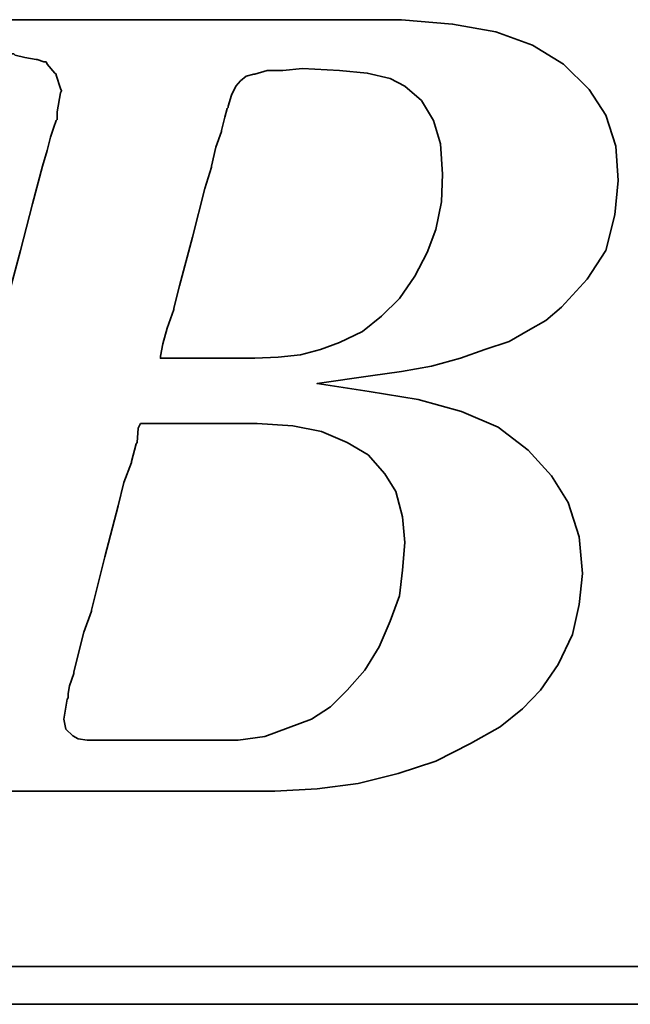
# Model space of a CAD drawing. Extents: x 1014 to 1334, y 100 to 294.
# Tile 31 of 50: x 1283.02 to 1285.87, y 186.84 to 191.44. Entities that reach past the tile are written whole.
import ezdxf

# ---------------------------------------------------------------- set-up
doc = ezdxf.new("R2010")
doc.units = 0
doc.header["$MEASUREMENT"] = 0
doc.layers.add('DIM', color=4, linetype='CONTINUOUS')
doc.layers.add('layer 1', color=7, linetype='CONTINUOUS')

# ---------------------------------------------------------------- blocks, each defined once
blk = doc.blocks.new('TBI MOTION logo(完整正式版)')
at = {"layer": 'layer 1', "color": 22, "lineweight": 35}
for points, knots in [([(-64.65375, -6.86375), (-64.65375, -6.86375), (-64.84375, -7.29625), (-64.84375, -7.29625), (-64.84375, -7.29625), (-64.84375, -7.29625), (-64.86875, -7.34375), (-64.86875, -7.34375), (-64.86875, -7.34375), (-64.86875, -7.34375), (-64.86875, -7.36875), (-64.86875, -7.36875), (-64.86875, -7.36875), (-64.86875, -7.36875), (-65.15375, -7.65375), (-65.15375, -7.65375), (-65.15375, -7.65375), (-65.15375, -7.65375), (-65.17875, -7.65375), (-65.17875, -7.65375), (-65.17875, -7.65375), (-65.17875, -7.65375), (-65.20375, -7.67875), (-65.20375, -7.67875), (-65.20375, -7.67875), (-65.20375, -7.67875), (-65.58875, -7.87125), (-65.58875, -7.87125), (-65.58875, -7.87125), (-65.58875, -7.87125), (-65.63375, -7.87125), (-65.63375, -7.87125), (-65.63375, -7.87125), (-65.63375, -7.87125), (-65.65875, -7.89375), (-65.65875, -7.89375), (-65.65875, -7.89375), (-65.65875, -7.89375), (-66.09375, -7.94375), (-66.09375, -7.94375), (-66.09375, -7.94375), (-66.09375, -7.94375), (-66.11375, -7.94375), (-66.11375, -7.94375), (-66.11375, -7.94375), (-66.11375, -7.94375), (-66.16375, -7.94375), (-66.16375, -7.94375), (-66.16375, -7.94375), (-66.16375, -7.94375), (-66.30875, -7.94375), (-66.30875, -7.94375), (-66.30875, -7.94375), (-66.30875, -7.94375), (-66.69375, -7.94375), (-66.69375, -7.94375), (-66.69375, -7.94375), (-66.69375, -7.94375), (-67.07375, -7.94375), (-67.07375, -7.94375), (-67.07375, -7.94375), (-67.07375, -7.94375), (-67.12375, -7.94375), (-67.12375, -7.94375), (-67.12375, -7.94375), (-67.12375, -7.94375), (-67.12375, -7.96625), (-67.12375, -7.96625), (-67.12375, -7.96625), (-67.12375, -7.96625), (-67.14875, -7.99125), (-67.14875, -7.99125), (-67.14875, -7.99125), (-67.14875, -7.99125), (-67.24375, -8.34875), (-67.24375, -8.34875), (-67.24375, -8.34875), (-67.24375, -8.34875), (-67.31375, -8.68625), (-67.31375, -8.68625), (-67.31375, -8.68625), (-67.31375, -8.68625), (-67.26875, -8.68625), (-67.26875, -8.68625), (-67.26875, -8.68625), (-67.26875, -8.68625), (-67.07375, -8.68625), (-67.07375, -8.68625), (-67.07375, -8.68625), (-67.07375, -8.68625), (-66.54875, -8.68625), (-66.54875, -8.68625), (-66.54875, -8.68625), (-66.54875, -8.68625), (-65.82625, -8.68625), (-65.82625, -8.68625), (-65.82625, -8.68625), (-65.82625, -8.68625), (-65.01375, -8.68625), (-65.01375, -8.68625), (-65.01375, -8.68625), (-65.01375, -8.68625), (-64.05375, -8.68625), (-64.05375, -8.68625), (-64.05375, -8.68625), (-64.05375, -8.68625), (-62.08375, -8.68625), (-62.08375, -8.68625), (-62.08375, -8.68625), (-62.08375, -8.68625), (-60.06875, -8.68625), (-60.06875, -8.68625), (-60.06875, -8.68625), (-60.06875, -8.68625), (-59.10875, -8.68625), (-59.10875, -8.68625), (-59.10875, -8.68625), (-59.10875, -8.68625), (-58.29375, -8.68625), (-58.29375, -8.68625), (-58.29375, -8.68625), (-58.29375, -8.68625), (-57.57375, -8.68625), (-57.57375, -8.68625), (-57.57375, -8.68625), (-57.57375, -8.68625), (-57.04875, -8.68625), (-57.04875, -8.68625), (-57.04875, -8.68625), (-57.04875, -8.68625), (-56.85375, -8.68625), (-56.85375, -8.68625), (-56.85375, -8.68625), (-56.85375, -8.68625), (-56.70875, -8.68625), (-56.70875, -8.68625), (-56.70875, -8.68625), (-56.70875, -8.68625), (-56.61375, -8.68625), (-56.61375, -8.68625), (-56.61375, -8.68625), (-56.61375, -8.68625), (-56.56875, -8.68625), (-56.56875, -8.68625), (-56.56875, -8.68625), (-56.56875, -8.68625), (-55.65375, -8.63875), (-55.65375, -8.63875), (-55.65375, -8.63875), (-55.65375, -8.63875), (-54.76875, -8.51875), (-54.76875, -8.51875), (-54.76875, -8.51875), (-54.76875, -8.51875), (-53.90375, -8.30375), (-53.90375, -8.30375), (-53.90375, -8.30375), (-53.90375, -8.30375), (-53.08875, -8.03875), (-53.08875, -8.03875), (-53.08875, -8.03875), (-53.08875, -8.03875), (-52.34375, -7.65375), (-52.34375, -7.65375), (-52.34375, -7.65375), (-52.34375, -7.65375), (-51.69875, -7.29625), (-51.69875, -7.29625), (-51.69875, -7.29625), (-51.69875, -7.29625), (-51.21875, -6.91125), (-51.21875, -6.91125), (-51.21875, -6.91125), (-51.21875, -6.91125), (-50.83375, -6.50375), (-50.83375, -6.50375), (-50.83375, -6.50375), (-50.83375, -6.50375), (-50.44875, -5.94875), (-50.44875, -5.94875), (-50.44875, -5.94875), (-50.44875, -5.94875), (-50.13875, -5.30375), (-50.13875, -5.30375), (-50.13875, -5.30375), (-50.13875, -5.30375), (-49.99375, -4.65375), (-49.99375, -4.65375), (-49.99375, -4.65375), (-49.99375, -4.65375), (-49.92375, -3.98375), (-49.92375, -3.98375), (-49.92375, -3.98375), (-49.92375, -3.98375), (-49.99375, -3.19374), (-49.99375, -3.19374), (-49.99375, -3.19374), (-49.99375, -3.19374), (-50.23374, -2.44874), (-50.23374, -2.44874), (-50.23374, -2.44874), (-50.23374, -2.44874), (-50.59375, -1.87374), (-50.59375, -1.87374), (-50.59375, -1.87374), (-50.59375, -1.87374), (-51.09875, -1.31874), (-51.09875, -1.31874), (-51.09875, -1.31874), (-51.09875, -1.31874), (-51.74375, -0.81875), (-51.74375, -0.81875), (-51.74375, -0.81875), (-51.74375, -0.81875), (-52.53875, -0.48125), (-52.53875, -0.48125), (-52.53875, -0.48125), (-52.53875, -0.48125), (-53.47375, -0.21875), (-53.47375, -0.21875), (-53.47375, -0.21875), (-53.47375, -0.21875), (-54.52875, -0.04874), (-54.52875, -0.04874), (-54.52875, -0.04874), (-54.52875, -0.04874), (-55.65375, 0.12125), (-55.65375, 0.12125), (-55.65375, 0.12125), (-55.65375, 0.12125), (-54.50375, 0.28624), (-54.50375, 0.28624), (-54.50375, 0.28624), (-54.50375, 0.28624), (-53.83375, 0.38124), (-53.83375, 0.38124), (-53.83375, 0.38124), (-53.83375, 0.38124), (-53.18375, 0.50125), (-53.18375, 0.50125), (-53.18375, 0.50125), (-53.18375, 0.50125), (-52.55875, 0.66874), (-52.55875, 0.66874), (-52.55875, 0.66874), (-52.55875, 0.66874), (-52.03375, 0.86124), (-52.03375, 0.86124), (-52.03375, 0.86124), (-52.03375, 0.86124), (-51.50374, 1.03124), (-51.50374, 1.03124), (-51.50374, 1.03124), (-51.50374, 1.03124), (-51.09875, 1.27125), (-51.09875, 1.27125), (-51.09875, 1.27125), (-51.09875, 1.27125), (-50.71375, 1.48624), (-50.71375, 1.48624), (-50.71375, 1.48624), (-50.71375, 1.48624), (-50.37625, 1.77625), (-50.37625, 1.77625), (-50.37625, 1.77625), (-50.37625, 1.77625), (-49.82375, 2.37625), (-49.82375, 2.37625), (-49.82375, 2.37625), (-49.82375, 2.37625), (-49.41875, 2.99625), (-49.41875, 2.99625), (-49.41875, 2.99625), (-49.41875, 2.99625), (-49.22375, 3.76625), (-49.22375, 3.76625), (-49.22375, 3.76625), (-49.22375, 3.76625), (-49.15375, 4.50874), (-49.15375, 4.50874), (-49.15375, 4.50874), (-49.15375, 4.50874), (-49.20375, 5.25125), (-49.20375, 5.25125), (-49.20375, 5.25125), (-49.20375, 5.25125), (-49.41875, 5.92625), (-49.41875, 5.92625), (-49.41875, 5.92625), (-49.41875, 5.92625), (-49.77875, 6.47625), (-49.77875, 6.47625), (-49.77875, 6.47625), (-49.77875, 6.47625), (-50.33125, 7.02624), (-50.33125, 7.02624), (-50.33125, 7.02624), (-50.33125, 7.02624), (-51.00125, 7.43625), (-51.00125, 7.43625), (-51.00125, 7.43625), (-51.00125, 7.43625), (-51.79375, 7.72625), (-51.79375, 7.72625), (-51.79375, 7.72625), (-51.79375, 7.72625), (-52.72875, 7.89124), (-52.72875, 7.89124), (-52.72875, 7.89124), (-52.72875, 7.89124), (-53.83375, 7.98625), (-53.83375, 7.98625), (-53.83375, 7.98625), (-53.83375, 7.98625), (-53.92875, 7.98625), (-53.92875, 7.98625), (-53.92875, 7.98625), (-53.92875, 7.98625), (-54.26375, 7.98625), (-54.26375, 7.98625), (-54.26375, 7.98625), (-54.26375, 7.98625), (-54.74375, 7.98625), (-54.74375, 7.98625), (-54.74375, 7.98625), (-54.74375, 7.98625), (-55.36875, 7.98625), (-55.36875, 7.98625), (-55.36875, 7.98625), (-55.36875, 7.98625), (-56.13375, 7.98625), (-56.13375, 7.98625), (-56.13375, 7.98625), (-56.13375, 7.98625), (-56.94875, 7.98625), (-56.94875, 7.98625), (-56.94875, 7.98625), (-56.94875, 7.98625), (-58.77625, 7.98625), (-58.77625, 7.98625), (-58.77625, 7.98625), (-58.77625, 7.98625), (-60.59875, 7.98625), (-60.59875, 7.98625), (-60.59875, 7.98625), (-60.59875, 7.98625), (-61.41375, 7.98625), (-61.41375, 7.98625), (-61.41375, 7.98625), (-61.41375, 7.98625), (-62.17875, 7.98625), (-62.17875, 7.98625), (-62.17875, 7.98625), (-62.17875, 7.98625), (-62.80375, 7.98625), (-62.80375, 7.98625), (-62.80375, 7.98625), (-62.80375, 7.98625), (-63.30625, 7.98625), (-63.30625, 7.98625), (-63.30625, 7.98625), (-63.30625, 7.98625), (-63.57375, 7.98625), (-63.57375, 7.98625), (-63.57375, 7.98625), (-63.57375, 7.98625), (-63.57375, 7.96375), (-63.57375, 7.96375), (-63.57375, 7.96375), (-63.57375, 7.96375), (-63.59875, 7.94125), (-63.59875, 7.94125), (-63.59875, 7.94125), (-63.59875, 7.94125), (-63.69375, 7.55625), (-63.69375, 7.55625), (-63.69375, 7.55625), (-63.69375, 7.55625), (-63.76375, 7.24624), (-63.76375, 7.24624), (-63.76375, 7.24624), (-63.76375, 7.24624), (-63.23875, 7.24624), (-63.23875, 7.24624), (-63.23875, 7.24624), (-63.23875, 7.24624), (-62.75875, 7.24624), (-62.75875, 7.24624), (-62.75875, 7.24624), (-62.75875, 7.24624), (-62.61125, 7.24624), (-62.61125, 7.24624), (-62.61125, 7.24624), (-62.61125, 7.24624), (-62.56625, 7.24624), (-62.56625, 7.24624), (-62.56625, 7.24624), (-62.56625, 7.24624), (-62.22875, 7.24624), (-62.22875, 7.24624), (-62.22875, 7.24624), (-62.22875, 7.24624), (-62.20375, 7.24624), (-62.20375, 7.24624), (-62.20375, 7.24624), (-62.20375, 7.24624), (-62.17875, 7.21875), (-62.17875, 7.21875), (-62.17875, 7.21875), (-62.17875, 7.21875), (-61.96375, 7.17125), (-61.96375, 7.17125), (-61.96375, 7.17125), (-61.96375, 7.17125), (-61.72375, 7.12624), (-61.72375, 7.12624), (-61.72375, 7.12624), (-61.72375, 7.12624), (-61.70375, 7.12624), (-61.70375, 7.12624), (-61.70375, 7.12624), (-61.70375, 7.12624), (-61.55875, 7.07624), (-61.55875, 7.07624), (-61.55875, 7.07624), (-61.55875, 7.07624), (-61.50875, 7.07624), (-61.50875, 7.07624), (-61.50875, 7.07624), (-61.50875, 7.07624), (-61.48375, 7.02624), (-61.48375, 7.02624), (-61.48375, 7.02624), (-61.48375, 7.02624), (-61.31875, 6.83375), (-61.31875, 6.83375), (-61.31875, 6.83375), (-61.31875, 6.83375), (-61.29375, 6.81125), (-61.29375, 6.81125), (-61.29375, 6.81125), (-61.29375, 6.81125), (-61.29375, 6.78625), (-61.29375, 6.78625), (-61.29375, 6.78625), (-61.29375, 6.78625), (-61.19875, 6.50124), (-61.19875, 6.50124), (-61.19875, 6.50124), (-61.19875, 6.50124), (-61.17375, 6.45124), (-61.17375, 6.45124), (-61.17375, 6.45124), (-61.17375, 6.45124), (-61.19875, 6.40625), (-61.19875, 6.40625), (-61.19875, 6.40625), (-61.19875, 6.40625), (-61.26875, 5.99624), (-61.26875, 5.99624), (-61.26875, 5.99624), (-61.26875, 5.99624), (-61.26875, 5.85125), (-61.26875, 5.85125), (-61.26875, 5.85125), (-61.26875, 5.85125), (-61.26875, 5.82625), (-61.26875, 5.82625), (-61.26875, 5.82625), (-61.26875, 5.82625), (-61.29375, 5.80625), (-61.29375, 5.80625), (-61.29375, 5.80625), (-61.29375, 5.80625), (-61.34125, 5.66125), (-61.34125, 5.66125), (-61.34125, 5.66125), (-61.34125, 5.66125), (-61.41375, 5.44625), (-61.41375, 5.44625), (-61.41375, 5.44625), (-61.41375, 5.44625), (-61.48375, 5.15625), (-61.48375, 5.15625), (-61.48375, 5.15625), (-61.48375, 5.15625), (-61.58375, 4.82124), (-61.58375, 4.82124), (-61.58375, 4.82124), (-61.58375, 4.82124), (-61.79875, 4.00375), (-61.79875, 4.00375), (-61.79875, 4.00375), (-61.79875, 4.00375), (-62.05875, 2.99625), (-62.05875, 2.99625), (-62.05875, 2.99625), (-62.05875, 2.99625), (-62.34875, 1.91625), (-62.34875, 1.91625), (-62.34875, 1.91625), (-62.34875, 1.91625), (-62.97375, -0.41124), (-62.97375, -0.41124), (-62.97375, -0.41124), (-62.97375, -0.41124), (-63.59875, -2.75875), (-63.59875, -2.75875), (-63.59875, -2.75875), (-63.59875, -2.75875), (-63.88375, -3.86374), (-63.88375, -3.86374), (-63.88375, -3.86374), (-63.88375, -3.86374), (-64.14875, -4.82374), (-64.14875, -4.82374), (-64.14875, -4.82374), (-64.14875, -4.82374), (-64.36375, -5.64125), (-64.36375, -5.64125), (-64.36375, -5.64125), (-64.36375, -5.64125), (-64.43625, -5.97625), (-64.43625, -5.97625), (-64.43625, -5.97625), (-64.43625, -5.97625), (-64.50875, -6.28625), (-64.50875, -6.28625), (-64.50875, -6.28625), (-64.50875, -6.28625), (-64.50875, -6.30875), (-64.50875, -6.30875), (-64.50875, -6.30875), (-64.50875, -6.30875), (-64.57875, -6.50375), (-64.57875, -6.50375), (-64.57875, -6.50375), (-64.57875, -6.50375), (-64.62875, -6.69625), (-64.62875, -6.69625), (-64.62875, -6.69625), (-64.62875, -6.69625), (-64.62875, -6.76875), (-64.62875, -6.76875), (-64.62875, -6.76875), (-64.62875, -6.76875), (-64.62875, -6.81375), (-64.62875, -6.81375), (-64.62875, -6.81375), (-64.62875, -6.81375), (-64.62875, -6.83875), (-64.62875, -6.83875), (-64.62875, -6.83875), (-64.62875, -6.83875), (-64.65375, -6.86375), (-64.65375, -6.86375)], [0, 0, 0, 0, 0.00719424, 0.00719424, 0.00719424, 0.00719424, 0.01438849, 0.01438849, 0.01438849, 0.01438849, 0.02158273, 0.02158273, 0.02158273, 0.02158273, 0.02877698, 0.02877698, 0.02877698, 0.02877698, 0.03597122, 0.03597122, 0.03597122, 0.03597122, 0.04316547, 0.04316547, 0.04316547, 0.04316547, 0.05035971, 0.05035971, 0.05035971, 0.05035971, 0.05755396, 0.05755396, 0.05755396, 0.05755396, 0.0647482, 0.0647482, 0.0647482, 0.0647482, 0.07194245, 0.07194245, 0.07194245, 0.07194245, 0.07913669, 0.07913669, 0.07913669, 0.07913669, 0.08633094, 0.08633094, 0.08633094, 0.08633094, 0.09352518, 0.09352518, 0.09352518, 0.09352518, 0.10071942, 0.10071942, 0.10071942, 0.10071942, 0.10791367, 0.10791367, 0.10791367, 0.10791367, 0.11510791, 0.11510791, 0.11510791, 0.11510791, 0.12230216, 0.12230216, 0.12230216, 0.12230216, 0.1294964, 0.1294964, 0.1294964, 0.1294964, 0.13669065, 0.13669065, 0.13669065, 0.13669065, 0.14388489, 0.14388489, 0.14388489, 0.14388489, 0.15107914, 0.15107914, 0.15107914, 0.15107914, 0.15827338, 0.15827338, 0.15827338, 0.15827338, 0.16546763, 0.16546763, 0.16546763, 0.16546763, 0.17266187, 0.17266187, 0.17266187, 0.17266187, 0.17985612, 0.17985612, 0.17985612, 0.17985612, 0.18705036, 0.18705036, 0.18705036, 0.18705036, 0.1942446, 0.1942446, 0.1942446, 0.1942446, 0.20143885, 0.20143885, 0.20143885, 0.20143885, 0.20863309, 0.20863309, 0.20863309, 0.20863309, 0.21582734, 0.21582734, 0.21582734, 0.21582734, 0.22302158, 0.22302158, 0.22302158, 0.22302158, 0.23021583, 0.23021583, 0.23021583, 0.23021583, 0.23741007, 0.23741007, 0.23741007, 0.23741007, 0.24460432, 0.24460432, 0.24460432, 0.24460432, 0.25179856, 0.25179856, 0.25179856, 0.25179856, 0.25899281, 0.25899281, 0.25899281, 0.25899281, 0.26618705, 0.26618705, 0.26618705, 0.26618705, 0.27338129, 0.27338129, 0.27338129, 0.27338129, 0.28057554, 0.28057554, 0.28057554, 0.28057554, 0.28776978, 0.28776978, 0.28776978, 0.28776978, 0.29496403, 0.29496403, 0.29496403, 0.29496403, 0.30215827, 0.30215827, 0.30215827, 0.30215827, 0.30935252, 0.30935252, 0.30935252, 0.30935252, 0.31654676, 0.31654676, 0.31654676, 0.31654676, 0.32374101, 0.32374101, 0.32374101, 0.32374101, 0.33093525, 0.33093525, 0.33093525, 0.33093525, 0.3381295, 0.3381295, 0.3381295, 0.3381295, 0.34532374, 0.34532374, 0.34532374, 0.34532374, 0.35251799, 0.35251799, 0.35251799, 0.35251799, 0.35971223, 0.35971223, 0.35971223, 0.35971223, 0.36690647, 0.36690647, 0.36690647, 0.36690647, 0.37410072, 0.37410072, 0.37410072, 0.37410072, 0.38129496, 0.38129496, 0.38129496, 0.38129496, 0.38848921, 0.38848921, 0.38848921, 0.38848921, 0.39568345, 0.39568345, 0.39568345, 0.39568345, 0.4028777, 0.4028777, 0.4028777, 0.4028777, 0.41007194, 0.41007194, 0.41007194, 0.41007194, 0.41726619, 0.41726619, 0.41726619, 0.41726619, 0.42446043, 0.42446043, 0.42446043, 0.42446043, 0.43165468, 0.43165468, 0.43165468, 0.43165468, 0.43884892, 0.43884892, 0.43884892, 0.43884892, 0.44604317, 0.44604317, 0.44604317, 0.44604317, 0.45323741, 0.45323741, 0.45323741, 0.45323741, 0.46043165, 0.46043165, 0.46043165, 0.46043165, 0.4676259, 0.4676259, 0.4676259, 0.4676259, 0.47482014, 0.47482014, 0.47482014, 0.47482014, 0.48201439, 0.48201439, 0.48201439, 0.48201439, 0.48920863, 0.48920863, 0.48920863, 0.48920863, 0.49640288, 0.49640288, 0.49640288, 0.49640288, 0.50359712, 0.50359712, 0.50359712, 0.50359712, 0.51079137, 0.51079137, 0.51079137, 0.51079137, 0.51798561, 0.51798561, 0.51798561, 0.51798561, 0.52517986, 0.52517986, 0.52517986, 0.52517986, 0.5323741, 0.5323741, 0.5323741, 0.5323741, 0.53956835, 0.53956835, 0.53956835, 0.53956835, 0.54676259, 0.54676259, 0.54676259, 0.54676259, 0.55395683, 0.55395683, 0.55395683, 0.55395683, 0.56115108, 0.56115108, 0.56115108, 0.56115108, 0.56834532, 0.56834532, 0.56834532, 0.56834532, 0.57553957, 0.57553957, 0.57553957, 0.57553957, 0.58273381, 0.58273381, 0.58273381, 0.58273381, 0.58992806, 0.58992806, 0.58992806, 0.58992806, 0.5971223, 0.5971223, 0.5971223, 0.5971223, 0.60431655, 0.60431655, 0.60431655, 0.60431655, 0.61151079, 0.61151079, 0.61151079, 0.61151079, 0.61870504, 0.61870504, 0.61870504, 0.61870504, 0.62589928, 0.62589928, 0.62589928, 0.62589928, 0.63309353, 0.63309353, 0.63309353, 0.63309353, 0.64028777, 0.64028777, 0.64028777, 0.64028777, 0.64748201, 0.64748201, 0.64748201, 0.64748201, 0.65467626, 0.65467626, 0.65467626, 0.65467626, 0.6618705, 0.6618705, 0.6618705, 0.6618705, 0.66906475, 0.66906475, 0.66906475, 0.66906475, 0.67625899, 0.67625899, 0.67625899, 0.67625899, 0.68345324, 0.68345324, 0.68345324, 0.68345324, 0.69064748, 0.69064748, 0.69064748, 0.69064748, 0.69784173, 0.69784173, 0.69784173, 0.69784173, 0.70503597, 0.70503597, 0.70503597, 0.70503597, 0.71223022, 0.71223022, 0.71223022, 0.71223022, 0.71942446, 0.71942446, 0.71942446, 0.71942446, 0.72661871, 0.72661871, 0.72661871, 0.72661871, 0.73381295, 0.73381295, 0.73381295, 0.73381295, 0.74100719, 0.74100719, 0.74100719, 0.74100719, 0.74820144, 0.74820144, 0.74820144, 0.74820144, 0.75539568, 0.75539568, 0.75539568, 0.75539568, 0.76258993, 0.76258993, 0.76258993, 0.76258993, 0.76978417, 0.76978417, 0.76978417, 0.76978417, 0.77697842, 0.77697842, 0.77697842, 0.77697842, 0.78417266, 0.78417266, 0.78417266, 0.78417266, 0.79136691, 0.79136691, 0.79136691, 0.79136691, 0.79856115, 0.79856115, 0.79856115, 0.79856115, 0.8057554, 0.8057554, 0.8057554, 0.8057554, 0.81294964, 0.81294964, 0.81294964, 0.81294964, 0.82014388, 0.82014388, 0.82014388, 0.82014388, 0.82733813, 0.82733813, 0.82733813, 0.82733813, 0.83453237, 0.83453237, 0.83453237, 0.83453237, 0.84172662, 0.84172662, 0.84172662, 0.84172662, 0.84892086, 0.84892086, 0.84892086, 0.84892086, 0.85611511, 0.85611511, 0.85611511, 0.85611511, 0.86330935, 0.86330935, 0.86330935, 0.86330935, 0.8705036, 0.8705036, 0.8705036, 0.8705036, 0.87769784, 0.87769784, 0.87769784, 0.87769784, 0.88489209, 0.88489209, 0.88489209, 0.88489209, 0.89208633, 0.89208633, 0.89208633, 0.89208633, 0.89928058, 0.89928058, 0.89928058, 0.89928058, 0.90647482, 0.90647482, 0.90647482, 0.90647482, 0.91366906, 0.91366906, 0.91366906, 0.91366906, 0.92086331, 0.92086331, 0.92086331, 0.92086331, 0.92805755, 0.92805755, 0.92805755, 0.92805755, 0.9352518, 0.9352518, 0.9352518, 0.9352518, 0.94244604, 0.94244604, 0.94244604, 0.94244604, 0.94964029, 0.94964029, 0.94964029, 0.94964029, 0.95683453, 0.95683453, 0.95683453, 0.95683453, 0.96402878, 0.96402878, 0.96402878, 0.96402878, 0.97122302, 0.97122302, 0.97122302, 0.97122302, 0.97841727, 0.97841727, 0.97841727, 0.97841727, 0.98561151, 0.98561151, 0.98561151, 0.98561151, 0.99280576, 0.99280576, 0.99280576, 0.99280576, 1, 1, 1, 1]), ([(-57.50375, 6.35625), (-57.50375, 6.35625), (-57.57375, 6.11625), (-57.57375, 6.11625), (-57.57375, 6.11625), (-57.57375, 6.11625), (-57.57375, 6.09125), (-57.57375, 6.09125), (-57.57375, 6.09125), (-57.57375, 6.09125), (-57.59875, 6.06625), (-57.59875, 6.06625), (-57.59875, 6.06625), (-57.59875, 6.06625), (-57.64875, 5.87625), (-57.64875, 5.87625), (-57.64875, 5.87625), (-57.64875, 5.87625), (-57.71875, 5.58875), (-57.71875, 5.58875), (-57.71875, 5.58875), (-57.71875, 5.58875), (-57.71875, 5.56625), (-57.71875, 5.56625), (-57.71875, 5.56625), (-57.71875, 5.56625), (-57.83875, 5.23125), (-57.83875, 5.23125), (-57.83875, 5.23125), (-57.83875, 5.23125), (-57.93625, 4.82124), (-57.93625, 4.82124), (-57.93625, 4.82124), (-57.93625, 4.82124), (-57.93625, 4.79624), (-57.93625, 4.79624), (-57.93625, 4.79624), (-57.93625, 4.79624), (-58.07875, 4.34125), (-58.07875, 4.34125), (-58.07875, 4.34125), (-58.07875, 4.34125), (-58.34375, 3.28625), (-58.34375, 3.28625), (-58.34375, 3.28625), (-58.34375, 3.28625), (-58.62875, 2.23124), (-58.62875, 2.23124), (-58.62875, 2.23124), (-58.62875, 2.23124), (-58.74875, 1.75125), (-58.74875, 1.75125), (-58.74875, 1.75125), (-58.74875, 1.75125), (-58.74875, 1.72625), (-58.74875, 1.72625), (-58.74875, 1.72625), (-58.74875, 1.72625), (-58.89375, 1.31625), (-58.89375, 1.31625), (-58.89375, 1.31625), (-58.89375, 1.31625), (-58.98875, 0.98124), (-58.98875, 0.98124), (-58.98875, 0.98124), (-58.98875, 0.98124), (-59.03875, 0.71625), (-59.03875, 0.71625), (-59.03875, 0.71625), (-59.03875, 0.71625), (-59.03875, 0.66874), (-59.03875, 0.66874), (-59.03875, 0.66874), (-59.03875, 0.66874), (-58.91875, 0.66874), (-58.91875, 0.66874), (-58.91875, 0.66874), (-58.91875, 0.66874), (-58.53375, 0.66874), (-58.53375, 0.66874), (-58.53375, 0.66874), (-58.53375, 0.66874), (-58.10375, 0.66874), (-58.10375, 0.66874), (-58.10375, 0.66874), (-58.10375, 0.66874), (-57.66875, 0.66874), (-57.66875, 0.66874), (-57.66875, 0.66874), (-57.66875, 0.66874), (-57.33375, 0.66874), (-57.33375, 0.66874), (-57.33375, 0.66874), (-57.33375, 0.66874), (-57.09375, 0.66874), (-57.09375, 0.66874), (-57.09375, 0.66874), (-57.09375, 0.66874), (-56.99875, 0.66874), (-56.99875, 0.66874), (-56.99875, 0.66874), (-56.99875, 0.66874), (-56.49375, 0.69374), (-56.49375, 0.69374), (-56.49375, 0.69374), (-56.49375, 0.69374), (-56.01375, 0.74374), (-56.01375, 0.74374), (-56.01375, 0.74374), (-56.01375, 0.74374), (-55.58375, 0.86124), (-55.58375, 0.86124), (-55.58375, 0.86124), (-55.58375, 0.86124), (-55.17375, 1.00624), (-55.17375, 1.00624), (-55.17375, 1.00624), (-55.17375, 1.00624), (-54.67375, 1.24625), (-54.67375, 1.24625), (-54.67375, 1.24625), (-54.67375, 1.24625), (-54.26375, 1.58124), (-54.26375, 1.58124), (-54.26375, 1.58124), (-54.26375, 1.58124), (-53.87875, 1.96374), (-53.87875, 1.96374), (-53.87875, 1.96374), (-53.87875, 1.96374), (-53.54375, 2.44625), (-53.54375, 2.44625), (-53.54375, 2.44625), (-53.54375, 2.44625), (-53.27875, 2.95125), (-53.27875, 2.95125), (-53.27875, 2.95125), (-53.27875, 2.95125), (-53.08875, 3.45124), (-53.08875, 3.45124), (-53.08875, 3.45124), (-53.08875, 3.45124), (-52.96875, 4.05124), (-52.96875, 4.05124), (-52.96875, 4.05124), (-52.96875, 4.05124), (-52.94375, 4.65125), (-52.94375, 4.65125), (-52.94375, 4.65125), (-52.94375, 4.65125), (-52.99375, 5.30125), (-52.99375, 5.30125), (-52.99375, 5.30125), (-52.99375, 5.30125), (-53.13875, 5.80625), (-53.13875, 5.80625), (-53.13875, 5.80625), (-53.13875, 5.80625), (-53.39875, 6.23625), (-53.39875, 6.23625), (-53.39875, 6.23625), (-53.39875, 6.23625), (-53.75875, 6.54875), (-53.75875, 6.54875), (-53.75875, 6.54875), (-53.75875, 6.54875), (-54.07375, 6.71625), (-54.07375, 6.71625), (-54.07375, 6.71625), (-54.07375, 6.71625), (-54.57375, 6.83375), (-54.57375, 6.83375), (-54.57375, 6.83375), (-54.57375, 6.83375), (-55.17375, 6.88625), (-55.17375, 6.88625), (-55.17375, 6.88625), (-55.17375, 6.88625), (-55.96875, 6.93125), (-55.96875, 6.93125), (-55.96875, 6.93125), (-55.96875, 6.93125), (-56.39875, 6.88625), (-56.39875, 6.88625), (-56.39875, 6.88625), (-56.39875, 6.88625), (-56.42125, 6.88625), (-56.42125, 6.88625), (-56.42125, 6.88625), (-56.42125, 6.88625), (-56.73375, 6.88625), (-56.73375, 6.88625), (-56.73375, 6.88625), (-56.73375, 6.88625), (-56.99875, 6.81125), (-56.99875, 6.81125), (-56.99875, 6.81125), (-56.99875, 6.81125), (-57.02375, 6.81125), (-57.02375, 6.81125), (-57.02375, 6.81125), (-57.02375, 6.81125), (-57.18875, 6.76625), (-57.18875, 6.76625), (-57.18875, 6.76625), (-57.18875, 6.76625), (-57.30875, 6.66625), (-57.30875, 6.66625), (-57.30875, 6.66625), (-57.30875, 6.66625), (-57.40875, 6.54875), (-57.40875, 6.54875), (-57.40875, 6.54875), (-57.40875, 6.54875), (-57.50375, 6.35625), (-57.50375, 6.35625)], [0, 0, 0, 0, 0.01851852, 0.01851852, 0.01851852, 0.01851852, 0.03703704, 0.03703704, 0.03703704, 0.03703704, 0.05555556, 0.05555556, 0.05555556, 0.05555556, 0.07407407, 0.07407407, 0.07407407, 0.07407407, 0.09259259, 0.09259259, 0.09259259, 0.09259259, 0.11111111, 0.11111111, 0.11111111, 0.11111111, 0.12962963, 0.12962963, 0.12962963, 0.12962963, 0.14814815, 0.14814815, 0.14814815, 0.14814815, 0.16666667, 0.16666667, 0.16666667, 0.16666667, 0.18518519, 0.18518519, 0.18518519, 0.18518519, 0.2037037, 0.2037037, 0.2037037, 0.2037037, 0.22222222, 0.22222222, 0.22222222, 0.22222222, 0.24074074, 0.24074074, 0.24074074, 0.24074074, 0.25925926, 0.25925926, 0.25925926, 0.25925926, 0.27777778, 0.27777778, 0.27777778, 0.27777778, 0.2962963, 0.2962963, 0.2962963, 0.2962963, 0.31481481, 0.31481481, 0.31481481, 0.31481481, 0.33333333, 0.33333333, 0.33333333, 0.33333333, 0.35185185, 0.35185185, 0.35185185, 0.35185185, 0.37037037, 0.37037037, 0.37037037, 0.37037037, 0.38888889, 0.38888889, 0.38888889, 0.38888889, 0.40740741, 0.40740741, 0.40740741, 0.40740741, 0.42592593, 0.42592593, 0.42592593, 0.42592593, 0.44444444, 0.44444444, 0.44444444, 0.44444444, 0.46296296, 0.46296296, 0.46296296, 0.46296296, 0.48148148, 0.48148148, 0.48148148, 0.48148148, 0.5, 0.5, 0.5, 0.5, 0.51851852, 0.51851852, 0.51851852, 0.51851852, 0.53703704, 0.53703704, 0.53703704, 0.53703704, 0.55555556, 0.55555556, 0.55555556, 0.55555556, 0.57407407, 0.57407407, 0.57407407, 0.57407407, 0.59259259, 0.59259259, 0.59259259, 0.59259259, 0.61111111, 0.61111111, 0.61111111, 0.61111111, 0.62962963, 0.62962963, 0.62962963, 0.62962963, 0.64814815, 0.64814815, 0.64814815, 0.64814815, 0.66666667, 0.66666667, 0.66666667, 0.66666667, 0.68518519, 0.68518519, 0.68518519, 0.68518519, 0.7037037, 0.7037037, 0.7037037, 0.7037037, 0.72222222, 0.72222222, 0.72222222, 0.72222222, 0.74074074, 0.74074074, 0.74074074, 0.74074074, 0.75925926, 0.75925926, 0.75925926, 0.75925926, 0.77777778, 0.77777778, 0.77777778, 0.77777778, 0.7962963, 0.7962963, 0.7962963, 0.7962963, 0.81481481, 0.81481481, 0.81481481, 0.81481481, 0.83333333, 0.83333333, 0.83333333, 0.83333333, 0.85185185, 0.85185185, 0.85185185, 0.85185185, 0.87037037, 0.87037037, 0.87037037, 0.87037037, 0.88888889, 0.88888889, 0.88888889, 0.88888889, 0.90740741, 0.90740741, 0.90740741, 0.90740741, 0.92592593, 0.92592593, 0.92592593, 0.92592593, 0.94444444, 0.94444444, 0.94444444, 0.94444444, 0.96296296, 0.96296296, 0.96296296, 0.96296296, 0.98148148, 0.98148148, 0.98148148, 0.98148148, 1, 1, 1, 1]), ([(-61.03125, -6.57375), (-61.03125, -6.57375), (-61.03125, -6.67125), (-61.03125, -6.67125), (-61.03125, -6.67125), (-61.03125, -6.67125), (-61.05375, -6.69625), (-61.05375, -6.69625), (-61.05375, -6.69625), (-61.05375, -6.69625), (-61.12375, -7.12875), (-61.12375, -7.12875), (-61.12375, -7.12875), (-61.12375, -7.12875), (-61.07875, -7.34375), (-61.07875, -7.34375), (-61.07875, -7.34375), (-61.07875, -7.34375), (-60.93375, -7.48875), (-60.93375, -7.48875), (-60.93375, -7.48875), (-60.93375, -7.48875), (-60.81375, -7.55625), (-60.81375, -7.55625), (-60.81375, -7.55625), (-60.81375, -7.55625), (-60.62375, -7.58375), (-60.62375, -7.58375), (-60.62375, -7.58375), (-60.62375, -7.58375), (-60.30875, -7.58375), (-60.30875, -7.58375), (-60.30875, -7.58375), (-60.30875, -7.58375), (-59.97375, -7.58375), (-59.97375, -7.58375), (-59.97375, -7.58375), (-59.97375, -7.58375), (-59.87875, -7.58375), (-59.87875, -7.58375), (-59.87875, -7.58375), (-59.87875, -7.58375), (-59.63625, -7.58375), (-59.63625, -7.58375), (-59.63625, -7.58375), (-59.63625, -7.58375), (-58.96875, -7.58375), (-58.96875, -7.58375), (-58.96875, -7.58375), (-58.96875, -7.58375), (-58.29375, -7.58375), (-58.29375, -7.58375), (-58.29375, -7.58375), (-58.29375, -7.58375), (-58.05375, -7.58375), (-58.05375, -7.58375), (-58.05375, -7.58375), (-58.05375, -7.58375), (-57.98375, -7.58375), (-57.98375, -7.58375), (-57.98375, -7.58375), (-57.98375, -7.58375), (-57.35875, -7.58375), (-57.35875, -7.58375), (-57.35875, -7.58375), (-57.35875, -7.58375), (-56.78375, -7.50875), (-56.78375, -7.50875), (-56.78375, -7.50875), (-56.78375, -7.50875), (-56.27875, -7.31875), (-56.27875, -7.31875), (-56.27875, -7.31875), (-56.27875, -7.31875), (-55.77375, -7.12875), (-55.77375, -7.12875), (-55.77375, -7.12875), (-55.77375, -7.12875), (-55.36875, -6.86375), (-55.36875, -6.86375), (-55.36875, -6.86375), (-55.36875, -6.86375), (-55.00875, -6.50375), (-55.00875, -6.50375), (-55.00875, -6.50375), (-55.00875, -6.50375), (-54.62375, -6.06875), (-54.62375, -6.06875), (-54.62375, -6.06875), (-54.62375, -6.06875), (-54.31375, -5.56875), (-54.31375, -5.56875), (-54.31375, -5.56875), (-54.31375, -5.56875), (-54.07375, -5.01625), (-54.07375, -5.01625), (-54.07375, -5.01625), (-54.07375, -5.01625), (-53.87875, -4.46374), (-53.87875, -4.46374), (-53.87875, -4.46374), (-53.87875, -4.46374), (-53.80875, -3.91375), (-53.80875, -3.91375), (-53.80875, -3.91375), (-53.80875, -3.91375), (-53.75875, -3.31375), (-53.75875, -3.31375), (-53.75875, -3.31375), (-53.75875, -3.31375), (-53.80875, -2.75875), (-53.80875, -2.75875), (-53.80875, -2.75875), (-53.80875, -2.75875), (-53.95375, -2.20875), (-53.95375, -2.20875), (-53.95375, -2.20875), (-53.95375, -2.20875), (-54.19375, -1.82625), (-54.19375, -1.82625), (-54.19375, -1.82625), (-54.19375, -1.82625), (-54.55375, -1.41875), (-54.55375, -1.41875), (-54.55375, -1.41875), (-54.55375, -1.41875), (-55.00875, -1.15125), (-55.00875, -1.15125), (-55.00875, -1.15125), (-55.00875, -1.15125), (-55.56125, -0.91375), (-55.56125, -0.91375), (-55.56125, -0.91375), (-55.56125, -0.91375), (-56.18125, -0.79375), (-56.18125, -0.79375), (-56.18125, -0.79375), (-56.18125, -0.79375), (-56.94875, -0.74374), (-56.94875, -0.74374), (-56.94875, -0.74374), (-56.94875, -0.74374), (-56.99875, -0.74374), (-56.99875, -0.74374), (-56.99875, -0.74374), (-56.99875, -0.74374), (-57.09375, -0.74374), (-57.09375, -0.74374), (-57.09375, -0.74374), (-57.09375, -0.74374), (-57.38375, -0.74374), (-57.38375, -0.74374), (-57.38375, -0.74374), (-57.38375, -0.74374), (-57.76875, -0.74374), (-57.76875, -0.74374), (-57.76875, -0.74374), (-57.76875, -0.74374), (-58.24625, -0.74374), (-58.24625, -0.74374), (-58.24625, -0.74374), (-58.24625, -0.74374), (-58.72875, -0.74374), (-58.72875, -0.74374), (-58.72875, -0.74374), (-58.72875, -0.74374), (-59.20875, -0.74374), (-59.20875, -0.74374), (-59.20875, -0.74374), (-59.20875, -0.74374), (-59.46875, -0.74374), (-59.46875, -0.74374), (-59.46875, -0.74374), (-59.46875, -0.74374), (-59.51625, -0.83875), (-59.51625, -0.83875), (-59.51625, -0.83875), (-59.51625, -0.83875), (-59.54375, -1.15125), (-59.54375, -1.15125), (-59.54375, -1.15125), (-59.54375, -1.15125), (-59.56375, -1.17874), (-59.56375, -1.17874), (-59.56375, -1.17874), (-59.56375, -1.17874), (-59.66375, -1.55875), (-59.66375, -1.55875), (-59.66375, -1.55875), (-59.66375, -1.55875), (-59.66375, -1.58375), (-59.66375, -1.58375), (-59.66375, -1.58375), (-59.66375, -1.58375), (-59.82875, -2.01874), (-59.82875, -2.01874), (-59.82875, -2.01874), (-59.82875, -2.01874), (-59.94875, -2.52125), (-59.94875, -2.52125), (-59.94875, -2.52125), (-59.94875, -2.52125), (-60.23875, -3.62375), (-60.23875, -3.62375), (-60.23875, -3.62375), (-60.23875, -3.62375), (-60.52375, -4.77624), (-60.52375, -4.77624), (-60.52375, -4.77624), (-60.52375, -4.77624), (-60.52375, -4.79874), (-60.52375, -4.79874), (-60.52375, -4.79874), (-60.52375, -4.79874), (-60.69125, -5.25375), (-60.69125, -5.25375), (-60.69125, -5.25375), (-60.69125, -5.25375), (-60.81375, -5.73625), (-60.81375, -5.73625), (-60.81375, -5.73625), (-60.81375, -5.73625), (-60.90875, -6.11875), (-60.90875, -6.11875), (-60.90875, -6.11875), (-60.90875, -6.11875), (-60.90875, -6.14375), (-60.90875, -6.14375), (-60.90875, -6.14375), (-60.90875, -6.14375), (-61.00375, -6.40875), (-61.00375, -6.40875), (-61.00375, -6.40875), (-61.00375, -6.40875), (-61.03125, -6.57375), (-61.03125, -6.57375)], [0, 0, 0, 0, 0.01694915, 0.01694915, 0.01694915, 0.01694915, 0.03389831, 0.03389831, 0.03389831, 0.03389831, 0.05084746, 0.05084746, 0.05084746, 0.05084746, 0.06779661, 0.06779661, 0.06779661, 0.06779661, 0.08474576, 0.08474576, 0.08474576, 0.08474576, 0.10169492, 0.10169492, 0.10169492, 0.10169492, 0.11864407, 0.11864407, 0.11864407, 0.11864407, 0.13559322, 0.13559322, 0.13559322, 0.13559322, 0.15254237, 0.15254237, 0.15254237, 0.15254237, 0.16949153, 0.16949153, 0.16949153, 0.16949153, 0.18644068, 0.18644068, 0.18644068, 0.18644068, 0.20338983, 0.20338983, 0.20338983, 0.20338983, 0.22033898, 0.22033898, 0.22033898, 0.22033898, 0.23728814, 0.23728814, 0.23728814, 0.23728814, 0.25423729, 0.25423729, 0.25423729, 0.25423729, 0.27118644, 0.27118644, 0.27118644, 0.27118644, 0.28813559, 0.28813559, 0.28813559, 0.28813559, 0.30508475, 0.30508475, 0.30508475, 0.30508475, 0.3220339, 0.3220339, 0.3220339, 0.3220339, 0.33898305, 0.33898305, 0.33898305, 0.33898305, 0.3559322, 0.3559322, 0.3559322, 0.3559322, 0.37288136, 0.37288136, 0.37288136, 0.37288136, 0.38983051, 0.38983051, 0.38983051, 0.38983051, 0.40677966, 0.40677966, 0.40677966, 0.40677966, 0.42372881, 0.42372881, 0.42372881, 0.42372881, 0.44067797, 0.44067797, 0.44067797, 0.44067797, 0.45762712, 0.45762712, 0.45762712, 0.45762712, 0.47457627, 0.47457627, 0.47457627, 0.47457627, 0.49152542, 0.49152542, 0.49152542, 0.49152542, 0.50847458, 0.50847458, 0.50847458, 0.50847458, 0.52542373, 0.52542373, 0.52542373, 0.52542373, 0.54237288, 0.54237288, 0.54237288, 0.54237288, 0.55932203, 0.55932203, 0.55932203, 0.55932203, 0.57627119, 0.57627119, 0.57627119, 0.57627119, 0.59322034, 0.59322034, 0.59322034, 0.59322034, 0.61016949, 0.61016949, 0.61016949, 0.61016949, 0.62711864, 0.62711864, 0.62711864, 0.62711864, 0.6440678, 0.6440678, 0.6440678, 0.6440678, 0.66101695, 0.66101695, 0.66101695, 0.66101695, 0.6779661, 0.6779661, 0.6779661, 0.6779661, 0.69491525, 0.69491525, 0.69491525, 0.69491525, 0.71186441, 0.71186441, 0.71186441, 0.71186441, 0.72881356, 0.72881356, 0.72881356, 0.72881356, 0.74576271, 0.74576271, 0.74576271, 0.74576271, 0.76271186, 0.76271186, 0.76271186, 0.76271186, 0.77966102, 0.77966102, 0.77966102, 0.77966102, 0.79661017, 0.79661017, 0.79661017, 0.79661017, 0.81355932, 0.81355932, 0.81355932, 0.81355932, 0.83050847, 0.83050847, 0.83050847, 0.83050847, 0.84745763, 0.84745763, 0.84745763, 0.84745763, 0.86440678, 0.86440678, 0.86440678, 0.86440678, 0.88135593, 0.88135593, 0.88135593, 0.88135593, 0.89830508, 0.89830508, 0.89830508, 0.89830508, 0.91525424, 0.91525424, 0.91525424, 0.91525424, 0.93220339, 0.93220339, 0.93220339, 0.93220339, 0.94915254, 0.94915254, 0.94915254, 0.94915254, 0.96610169, 0.96610169, 0.96610169, 0.96610169, 0.98305085, 0.98305085, 0.98305085, 0.98305085, 1, 1, 1, 1]), ([(75.90875, -9.47875), (75.90875, -9.47875), (75.90875, -12.28625), (75.90875, -12.28625), (75.90875, -12.28625), (75.90875, -12.28625), (75.90875, -12.47875), (75.90875, -12.47875), (75.90875, -12.47875), (75.90875, -12.47875), (75.71625, -12.47875), (75.71625, -12.47875), (75.71625, -12.47875), (75.71625, -12.47875), (-88.32875, -12.47875), (-88.32875, -12.47875), (-88.32875, -12.47875), (-88.32875, -12.47875), (-88.32875, -13.29375), (-88.32875, -13.29375), (-88.32875, -13.29375), (-88.32875, -13.29375), (82.89125, -13.29375), (82.89125, -13.29375), (82.89125, -13.29375), (82.89125, -13.29375), (75.90875, -9.47875), (75.90875, -9.47875)], [0, 0, 0, 0, 0.14285714, 0.14285714, 0.14285714, 0.14285714, 0.28571429, 0.28571429, 0.28571429, 0.28571429, 0.42857143, 0.42857143, 0.42857143, 0.42857143, 0.57142857, 0.57142857, 0.57142857, 0.57142857, 0.71428571, 0.71428571, 0.71428571, 0.71428571, 0.85714286, 0.85714286, 0.85714286, 0.85714286, 1, 1, 1, 1])]:
    blk.add_open_spline(points, degree=3, knots=knots, dxfattribs=at)

msp = doc.modelspace()

# ---------------------------------------------------------------- block references
at = {"layer": 'DIM', "xscale": 0.2159999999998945, "yscale": 0.2159999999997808, "zscale": 0.216}
msp.add_blockref('TBI MOTION logo(完整正式版)', (1296.4262, 189.7111), dxfattribs=at)

doc.saveas('drawing.dxf')
